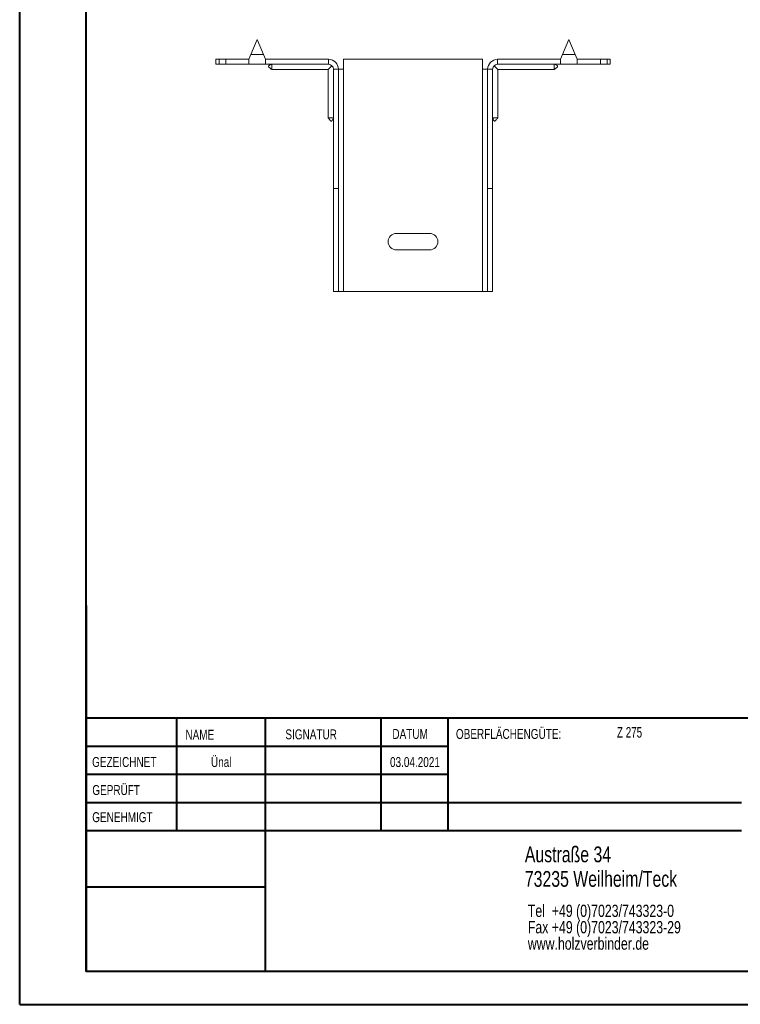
# Model space of a CAD drawing. Header units: millimetres. Extents: x 0 to 210, y 0 to 297.
# Tile 1 of 3: x 0 to 109, y 0 to 149. Entities that reach past the tile are written whole.
import ezdxf

# ---------------------------------------------------------------- set-up
doc = ezdxf.new("R2010")
doc.units = ezdxf.units.MM
doc.styles.add('SLDTEXTSTYLE0', font='TXT', dxfattribs={"width": 0.75})
doc.styles.add('SLDTEXTSTYLE2', font='TXT', dxfattribs={"width": 0.7})

# ---------------------------------------------------------------- blocks, each defined once
blk = doc.blocks.new('SW_NOTE_0')
at = {"color": 0, "linetype": 'Continuous', "lineweight": 0, "char_height": 1.8521, "attachment_point": 1, "style": 'SLDTEXTSTYLE0'}
for s, insert in [('Tel  +49 (0)7023/743323-0', (0, 2.39)), ('Fax +49 (0)7023/743323-29', (0, -0.08)), ('www.holzverbinder.de', (0, -2.55))]:
    blk.add_mtext(s, dxfattribs=dict(at, insert=insert))

msp = doc.modelspace()

# ---------------------------------------------------------------- linework, layer by layer
at = {"color": 7, "linetype": 'Continuous', "lineweight": 40}
for p, q in [((0.08, 0.21), (0.08, 297.21)), ((10.08, 5.21), (10.08, 292.21)), ((10.11, 60.37), (10.11, 5.12)), ((205.08, 43.37), (10.11, 43.37)), ((23.71, 43.37), (23.71, 26.37)), ((37.1, 43.37), (37.1, 5.12)), ((54.51, 43.37), (54.51, 26.37)), ((64.71, 26.37), (64.71, 43.37)), ((64.71, 39.1), (10.11, 39.1)), ((64.71, 34.87), (10.11, 34.87)), ((108.91, 30.62), (10.11, 30.62)), ((108.91, 26.37), (10.11, 26.37)), ((37.1, 17.87), (10.11, 17.87)), ((10.11, 13.71), (10.08, 13.71)), ((10.11, 9.46), (10.08, 9.46)), ((10.08, 5.21), (205.08, 5.21)), ((0.08, 0.21), (210.08, 0.21))]:
    msp.add_line(p, q, dxfattribs=at)
at = {"color": 7, "linetype": 'Continuous', "lineweight": 15}
for p, q in [((35.89, 145.74), (34.95, 143.49)), ((36.83, 143.49), (35.89, 145.74)), ((82.89, 145.74), (81.95, 143.49)), ((83.83, 143.49), (82.89, 145.74)), ((29.64, 142.74), (29.64, 141.99)), ((29.64, 142.74), (30.14, 142.74)), ((30.14, 142.74), (30.14, 141.99)), ((30.14, 142.74), (31.14, 142.74)), ((31.14, 141.99), (31.14, 142.74)), ((34.64, 142.74), (31.14, 142.74)), ((34.95, 143.49), (34.64, 142.74)), ((34.64, 142.74), (34.64, 141.99)), ((34.95, 143.49), (36.83, 143.49)), ((37.14, 142.74), (36.83, 143.49)), ((46.64, 142.74), (37.14, 142.74)), ((37.14, 141.99), (37.14, 142.74)), ((46.64, 141.99), (46.64, 142.74)), ((69.89, 142.74), (48.89, 142.74)), ((48.89, 141.24), (48.89, 142.74)), ((69.89, 142.74), (69.89, 141.24)), ((72.14, 141.99), (72.14, 142.74)), ((72.14, 142.74), (81.64, 142.74)), ((81.95, 143.49), (81.64, 142.74)), ((81.64, 142.74), (81.64, 141.99)), ((81.95, 143.49), (83.83, 143.49)), ((84.14, 142.74), (83.83, 143.49)), ((84.14, 141.99), (84.14, 142.74)), ((84.14, 142.74), (87.64, 142.74)), ((87.64, 141.99), (87.64, 142.74)), ((87.64, 142.74), (88.64, 142.74)), ((88.64, 141.99), (88.64, 142.74)), ((88.64, 142.74), (89.14, 142.74)), ((89.14, 141.99), (89.14, 142.74)), ((30.14, 141.99), (29.64, 141.99)), ((31.14, 141.99), (30.14, 141.99)), ((34.64, 141.99), (31.14, 141.99)), ((34.64, 141.99), (37.14, 141.99)), ((46.64, 141.99), (37.14, 141.99)), ((38.09, 141.19), (46.59, 141.19)), ((46.59, 141.19), (47.17, 141.77)), ((46.59, 141.19), (46.59, 133.93)), ((47.39, 141.24), (48.14, 141.24)), ((47.39, 123.24), (47.39, 141.24)), ((48.14, 123.24), (48.14, 141.24)), ((48.14, 141.24), (48.89, 141.24)), ((48.89, 107.74), (48.89, 141.24)), ((69.89, 141.24), (69.89, 107.74)), ((69.89, 141.24), (70.64, 141.24)), ((71.39, 141.24), (70.64, 141.24)), ((70.64, 123.24), (70.64, 141.24)), ((71.39, 123.24), (71.39, 141.24)), ((72.19, 141.19), (71.61, 141.77)), ((72.14, 141.99), (81.64, 141.99)), ((72.19, 141.19), (80.69, 141.19)), ((72.19, 133.93), (72.19, 141.19)), ((81.64, 141.99), (84.14, 141.99)), ((84.14, 141.99), (87.64, 141.99)), ((88.64, 141.99), (87.64, 141.99)), ((89.14, 141.99), (88.64, 141.99)), ((48.14, 123.24), (47.39, 123.24)), ((47.39, 107.74), (47.39, 123.24)), ((48.14, 107.74), (48.14, 123.24)), ((70.64, 123.24), (71.39, 123.24)), ((70.64, 107.74), (70.64, 123.24)), ((71.39, 107.74), (71.39, 123.24)), ((61.89, 116.49), (56.89, 116.49)), ((56.89, 113.99), (61.89, 113.99)), ((48.14, 107.74), (47.39, 107.74)), ((48.14, 107.74), (48.89, 107.74)), ((48.89, 107.74), (69.89, 107.74)), ((69.89, 107.74), (70.64, 107.74)), ((70.64, 107.74), (71.39, 107.74))]:
    msp.add_line(p, q, dxfattribs=at)
at = {"color": 7, "linetype": 'Continuous', "lineweight": 0}
for p, q in [((64.71, 39.12), (10.11, 39.12)), ((23.71, 5.21), (23.71, 5.12)), ((54.51, 5.21), (54.51, 5.12))]:
    msp.add_line(p, q, dxfattribs=at)
at = {"color": 7, "linetype": 'Continuous', "lineweight": 15}
for centre, radius, start, end in [((46.64, 141.24), 1.5, 0, 90), ((72.14, 141.24), 1.5, 90, 180), ((46.64, 141.24), 0.75, 0, 90), ((72.14, 141.24), 0.75, 90, 180), ((56.89, 115.24), 1.25, 90, 270), ((61.89, 115.24), 1.25, 270, 90)]:
    msp.add_arc(centre, radius, start, end, dxfattribs=at)
for points, knots in [([(38.09, 141.99), (37.97, 141.95), (37.8, 141.89), (37.64, 141.79), (37.6, 141.72), (37.59, 141.69), (37.59, 141.65), (37.61, 141.61), (37.67, 141.53), (37.85, 141.4), (37.99, 141.27), (38.1, 141.18)], [0, 0, 0, 0, 0.285501, 0.392615, 0.433608, 0.452355, 0.47104, 0.511905, 0.562272, 0.6953, 1, 1, 1, 1]), ([(38.09, 141.99), (38.09, 141.91), (38.09, 141.72), (38.09, 141.45), (38.09, 141.26), (38.09, 141.18), (38.09, 141.2), (38.09, 141.2)], [0, 0, 0, 0, 0.176999, 0.437532, 0.698072, 0.958616, 1, 1, 1, 1]), ([(80.68, 141.18), (80.77, 141.26), (80.9, 141.37), (81.08, 141.5), (81.17, 141.59), (81.19, 141.65), (81.19, 141.69), (81.18, 141.72), (81.15, 141.77), (81.01, 141.89), (80.84, 141.95), (80.69, 141.99)], [0, 0, 0, 0, 0.256731, 0.386951, 0.489173, 0.528771, 0.547318, 0.566205, 0.608673, 0.662214, 1, 1, 1, 1]), ([(80.69, 141.99), (80.69, 141.91), (80.69, 141.72), (80.69, 141.45), (80.69, 141.26), (80.69, 141.18), (80.69, 141.2), (80.69, 141.2)], [0, 0, 0, 0, 0.176999, 0.437532, 0.698072, 0.958616, 1, 1, 1, 1]), ([(46.58, 133.93), (46.66, 133.85), (46.77, 133.72), (46.9, 133.54), (46.98, 133.45), (47.05, 133.43), (47.09, 133.43), (47.12, 133.43), (47.17, 133.46), (47.29, 133.61), (47.34, 133.78), (47.39, 133.93)], [0, 0, 0, 0, 0.256731, 0.386951, 0.489173, 0.528771, 0.547318, 0.566205, 0.608673, 0.662214, 1, 1, 1, 1]), ([(46.6, 133.93), (46.6, 133.93), (46.61, 133.93), (46.78, 133.93), (47, 133.93), (47.21, 133.93), (47.33, 133.93), (47.39, 133.93)], [0, 0, 0, 0, 0.217783, 0.478083, 0.738383, 0.867316, 1, 1, 1, 1]), ([(71.39, 133.93), (71.43, 133.81), (71.49, 133.64), (71.6, 133.48), (71.66, 133.43), (71.69, 133.43), (71.73, 133.43), (71.78, 133.44), (71.85, 133.51), (71.98, 133.68), (72.11, 133.83), (72.2, 133.93)], [0, 0, 0, 0, 0.285501, 0.392615, 0.433608, 0.452355, 0.47104, 0.511905, 0.562272, 0.6953, 1, 1, 1, 1]), ([(72.18, 133.93), (72.18, 133.93), (72.17, 133.93), (72, 133.93), (71.78, 133.93), (71.57, 133.93), (71.45, 133.93), (71.39, 133.93)], [0, 0, 0, 0, 0.217783, 0.478083, 0.738383, 0.867316, 1, 1, 1, 1])]:
    msp.add_open_spline(points, degree=3, knots=knots, dxfattribs=at)

# ---------------------------------------------------------------- block references
at = {"color": 7, "linetype": 'Continuous', "lineweight": 0}
msp.add_blockref('SW_NOTE_0', (76.7, 12.85), dxfattribs=at)

# ---------------------------------------------------------------- texts
for s, insert, char_height, attachment_point, style in [('NAME', (25.07, 41.62), 1.5, 1, 'SLDTEXTSTYLE0'), ('SIGNATUR', (40.14, 41.68), 1.5, 1, 'SLDTEXTSTYLE0'), ('DATUM', (56.28, 41.74), 1.5, 1, 'SLDTEXTSTYLE0'), ('OBERFLÄCHENGÜTE:', (65.86, 41.74), 1.5, 1, 'SLDTEXTSTYLE0'), ('Z 275', (90.14, 42.03), 1.587, 1, 'SLDTEXTSTYLE2'), ('GEZEICHNET', (11, 37.51), 1.5, 1, 'SLDTEXTSTYLE0'), ('Ünal', (30.47, 37.5), 1.499, 2, 'SLDTEXTSTYLE0'), ('03.04.2021', (59.68, 37.5), 1.499, 2, 'SLDTEXTSTYLE0'), ('GEPRÜFT', (11.03, 33.28), 1.5, 1, 'SLDTEXTSTYLE0'), ('GENEHMIGT', (11.02, 29.19), 1.5, 1, 'SLDTEXTSTYLE0'), ('Austraße 34', (76.25, 24.02), 2.3813, 1, 'SLDTEXTSTYLE0'), ('73235 Weilheim/Teck', (76.25, 20.32), 2.3813, 1, 'SLDTEXTSTYLE0')]:
    msp.add_mtext(s, dxfattribs=dict(at, insert=insert, char_height=char_height, attachment_point=attachment_point, style=style))

doc.saveas('drawing.dxf')
